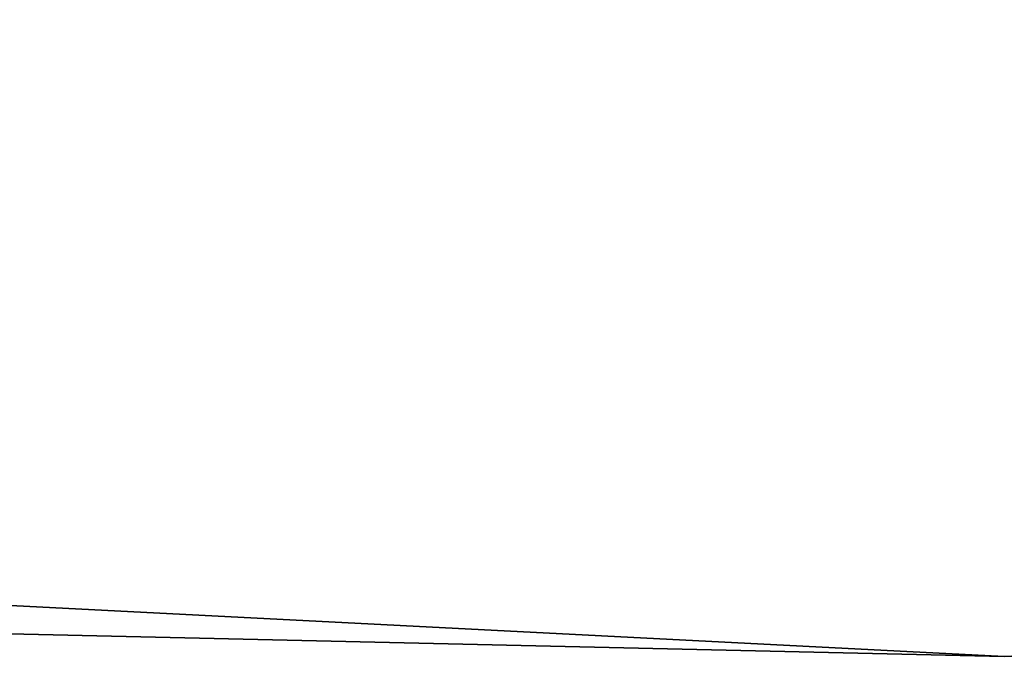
# Model space of a CAD drawing. Extents: x -775 to 775, y -775 to 775.
# Tile 190 of 256: x -6 to 0, y -743 to -739. Entities that reach past the tile are written whole.
import ezdxf

# ---------------------------------------------------------------- set-up
doc = ezdxf.new("R2010")
doc.units = 0
doc.layers.get('0').update_dxf_attribs({"color": 13, "linetype": 'CONTINUOUS'})

# ---------------------------------------------------------------- blocks, each defined once
blk = doc.blocks.new('OBJ_000001')
for p, q in [((-75.8735, -739.1208), (0, -742.997)), ((0, -742.997, 3), (-75.8735, -739.1208, 3)), ((0, -742.997, 18.222), (-75.8735, -739.1208, 18.222)), ((0, -742.997, 38.9998), (-75.8735, -739.1208, 38.9998)), ((0, -742.997), (71.3145, -739.5542)), ((71.3145, -739.5542, 3), (0, -742.997, 3)), ((71.3145, -739.5542, 18.222), (0, -742.997, 18.222)), ((71.3145, -739.5542, 38.9998), (0, -742.997, 38.9998)), ((-34.0384, -742.2229), (0, -742.997, 18.222)), ((-34.0384, -742.2229), (0, -742.997)), ((34.0652, -742.207), (0, -742.997)), ((34.0652, -742.207), (0, -742.997, 18.222)), ((0, -742.997, 3), (0, -742.997)), ((0, -742.997), (0, -742.997, 18.222)), ((0, -742.997, 18.222), (0, -742.997, 38.9998))]:
    blk.add_line(p, q)
at = {"color": 7}
mesh = blk.add_polyface(dxfattribs=at)
corners = [(0, -742.997, 3), (-75.8735, -739.1208), (0, -742.997), (-75.8735, -739.1208, 3)]
mesh.append_faces([[corners[k] for k in face] for face in [(0, 1, 2), (1, 0, 3)]], dxfattribs={"vtx0": -1, "color": 7})
mesh = blk.add_polyface(dxfattribs=at)
corners = [(-75.8735, -739.1208, 18.222), (-34.0384, -742.2229), (0, -742.997, 18.222)]
mesh.append_faces([[corners[k] for k in face] for face in [(0, 1, 2)]], dxfattribs={"color": 7})
mesh = blk.add_polyface(dxfattribs=at)
corners = [(0, -742.997, 38.9998), (-75.8735, -739.1208, 18.222), (0, -742.997, 18.222), (-75.8735, -739.1208, 38.9998)]
mesh.append_faces([[corners[k] for k in face] for face in [(0, 1, 2), (1, 0, 3)]], dxfattribs={"vtx0": -1, "color": 7})
mesh = blk.add_polyface(dxfattribs=at)
corners = [(71.3145, -739.5542, 3), (0, -742.997), (71.3145, -739.5542), (0, -742.997, 3)]
mesh.append_faces([[corners[k] for k in face] for face in [(0, 1, 2), (1, 0, 3)]], dxfattribs={"vtx0": -1, "color": 7})
mesh = blk.add_polyface(dxfattribs=at)
corners = [(0, -742.997, 18.222), (34.0652, -742.207), (71.3145, -739.5542, 18.222)]
mesh.append_faces([[corners[k] for k in face] for face in [(0, 1, 2)]], dxfattribs={"color": 7})
mesh = blk.add_polyface(dxfattribs=at)
corners = [(71.3145, -739.5542, 38.9998), (0, -742.997, 18.222), (71.3145, -739.5542, 18.222), (0, -742.997, 38.9998)]
mesh.append_faces([[corners[k] for k in face] for face in [(0, 1, 2), (1, 0, 3)]], dxfattribs={"vtx0": -1, "color": 7})
mesh = blk.add_polyface(dxfattribs=at)
corners = [(-76.1798, -742.1052, 38.9998), (0, -745.9971, 3), (-76.1798, -742.1052, 3), (0, -745.9971, 38.9998)]
mesh.append_faces([[corners[k] for k in face] for face in [(0, 1, 2), (1, 0, 3)]], dxfattribs={"vtx0": -1, "color": 7})
mesh = blk.add_polyface(dxfattribs=at)
corners = [(0, -742.997, 18.222), (-34.0384, -742.2229), (0, -742.997)]
mesh.append_faces([[corners[k] for k in face] for face in [(0, 1, 2)]], dxfattribs={"color": 7})
mesh = blk.add_polyface(dxfattribs=at)
corners = [(0, -742.997, 18.222), (0, -742.997), (34.0652, -742.207)]
mesh.append_faces([[corners[k] for k in face] for face in [(0, 1, 2)]], dxfattribs={"color": 7})
mesh = blk.add_polyface(dxfattribs=at)
corners = [(0, -745.9971, 38.9998), (71.6024, -742.5403, 3), (0, -745.9971, 3), (71.6024, -742.5403, 38.9998)]
mesh.append_faces([[corners[k] for k in face] for face in [(0, 1, 2), (1, 0, 3)]], dxfattribs={"vtx0": -1, "color": 7})
blk = doc.blocks.new('SKPE74C')
blk.add_blockref('OBJ_000001', (0, 0))

msp = doc.modelspace()

# ---------------------------------------------------------------- block references
msp.add_blockref('SKPE74C', (0, 0))

doc.saveas('drawing.dxf')
